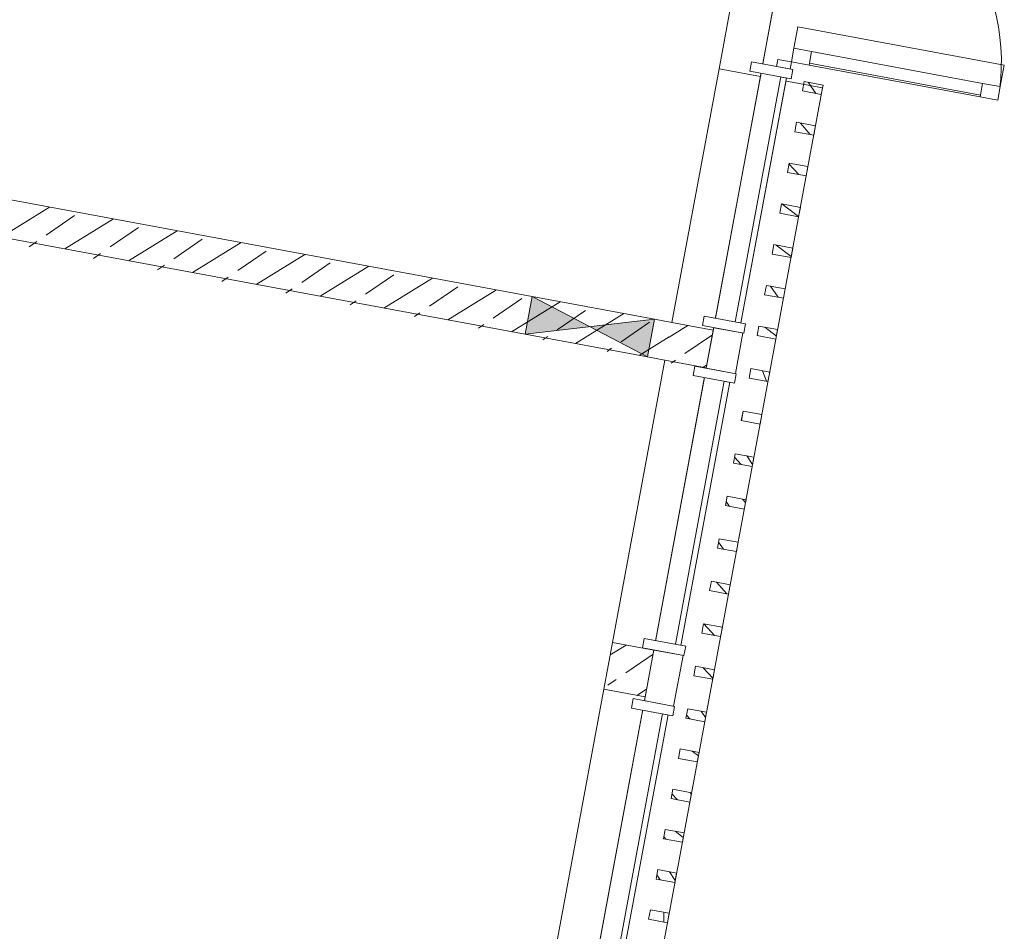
# Model space of a CAD drawing. Header units: metres. Extents: x 0 to 60282398, y -11592309 to 5708004.
# Tile 131 of 136: x 32353398.2 to 32353403.34, y 5707911.95 to 5707916.72. Entities that reach past the tile are written whole.
import ezdxf

# ---------------------------------------------------------------- set-up
doc = ezdxf.new("R2010")
doc.units = ezdxf.units.M
doc.header["$LTSCALE"] = 0.75
doc.set_wipeout_variables(frame=1)
doc.layers.get('0').update_dxf_attribs({"linetype": 'CONTINUOUS'})
for name, color, linetype, lineweight in [('10417023$0$#9_002_GES I Übersicht Erdgeschoss_1_101_Wand Aussen.A', 7, 'CONTINUOUS', 25), ('10417023$0$#9_002_GES I Übersicht Erdgeschoss_1_115_Außentüren', 7, 'CONTINUOUS', 25), ('10417023$0$#9_002_GES I Übersicht Erdgeschoss_1_Neubau_102_Wand Innen.A', 7, 'CONTINUOUS', 25), ('10417023$0$#9_002_GES I Übersicht Erdgeschoss_1_Neubau_104_Decken.A', 7, 'CONTINUOUS', 25), ('10417023$0$#9_002_GES I Übersicht Erdgeschoss_1_Neubau_110_Pfosten-Riegel.A', 7, 'CONTINUOUS', 25), ('10417023$0$#9_002_GES I Übersicht Erdgeschoss_1_Neubau_201_Aussenwandbekleidu', 7, 'CONTINUOUS', 25), ('10417023$0$Keine', 7, 'CONTINUOUS', 13)]:
    doc.layers.add(name, color=color, linetype=linetype, lineweight=lineweight)
pattern_1 = [(44.99999999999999, (0, 0), (-0.1697056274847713, 0.1697056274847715), []), (44.99999999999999, (-0.08485281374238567, 0.08485281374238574), (-0.1697056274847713, 0.1697056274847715), [0.18, -0.05999999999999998])]
pattern_2 = [(134.9999999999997, (0, 0), (0.1060660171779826, 0.1060660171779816), []), (134.9999999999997, (-0.03535533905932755, -0.0353553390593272), (0.1060660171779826, 0.1060660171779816), [])]

# ---------------------------------------------------------------- blocks, each defined once
blk = doc.blocks.new('10417023$0$#9_MKO_LP5_ARC_GES_UP_00_002_P_G_modell (3D)')
at = {"layer": '10417023$0$#9_002_GES I Übersicht Erdgeschoss_1_101_Wand Aussen.A', "linetype": 'Continuous', "lineweight": 5, "true_color": 0xff0000}
h = blk.add_hatch(dxfattribs=at)
h.set_pattern_fill('#9_BETON__STAHLBETON_0001', color=1, style=0, pattern_type=2)
h.set_pattern_definition(pattern_1)
h.paths.add_polyline_path([(-32353442.724228, -5707795.480584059), (-32353442.50422793, -5707795.480584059), (-32353442.50422799, -5707795.280569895), (-32353442.724228, -5707795.280569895)])
h = blk.add_hatch(dxfattribs=at)
h.set_pattern_fill('#9_BETON__STAHLBETON_0001', color=1, style=0, pattern_type=2)
h.set_pattern_definition(pattern_1)
h.paths.add_polyline_path([(-32353442.724228, -5707797.229579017), (-32353442.50422795, -5707797.229579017), (-32353442.50422795, -5707796.980584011), (-32353442.724228, -5707796.980584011)])
at = {"layer": '10417023$0$#9_002_GES I Übersicht Erdgeschoss_1_Neubau_102_Wand Innen.A', "linetype": 'Continuous', "lineweight": 5, "true_color": 0xff0000}
h = blk.add_hatch(dxfattribs=at)
h.set_pattern_fill('#9_BETON__STAHLBETON_0001', color=1, style=0, pattern_type=2)
h.set_pattern_definition(pattern_1)
h.paths.add_polyline_path([(-32353447.40456539, -5707795.480391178), (-32353442.724228, -5707795.479639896), (-32353442.724228, -5707795.279639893), (-32353447.40457762, -5707795.280391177)])
at = {"layer": '10417023$0$#9_002_GES I Übersicht Erdgeschoss_1_101_Wand Aussen.A', "color": 1, "linetype": 'Continuous', "lineweight": 13, "true_color": 0xff0000}
for p, q in [((-32353442.72422865, -5707793.930570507), (-32353442.72422865, -5707791.530570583)), ((-32353442.72422865, -5707795.2805692), (-32353442.72422865, -5707793.930570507)), ((-32353442.72422865, -5707795.2805692), (-32353442.50422839, -5707795.2805692)), ((-32353442.72422865, -5707795.480583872), (-32353442.50422839, -5707795.480583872)), ((-32353442.72422865, -5707796.980584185), (-32353442.72422865, -5707795.480583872)), ((-32353442.50422839, -5707796.980584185), (-32353442.50422839, -5707795.480583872)), ((-32353442.72422865, -5707796.980584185), (-32353442.50422839, -5707796.980584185)), ((-32353442.72422865, -5707797.229579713), (-32353442.50422839, -5707797.229579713)), ((-32353442.72422865, -5707807.119575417), (-32353442.72422865, -5707797.229579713)), ((-32353442.50422839, -5707807.119575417), (-32353442.50422839, -5707797.229579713))]:
    blk.add_line(p, q, dxfattribs=at)
at = {"layer": '10417023$0$#9_002_GES I Übersicht Erdgeschoss_1_101_Wand Aussen.A', "color": 1, "linetype": 'Continuous', "lineweight": 18, "true_color": 0xff0000}
for p, q in [((-32353442.72422865, -5707795.2805692), (-32353442.50422839, -5707795.2805692)), ((-32353442.504228, -5707795.48058406), (-32353442.504228, -5707795.280569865)), ((-32353442.72422865, -5707795.480583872), (-32353442.50422839, -5707795.480583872)), ((-32353442.72422865, -5707796.980584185), (-32353442.50422839, -5707796.980584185)), ((-32353442.724228, -5707796.98058406), (-32353442.724228, -5707797.229578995)), ((-32353442.504228, -5707797.229578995), (-32353442.504228, -5707796.98058406)), ((-32353442.72422865, -5707797.229579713), (-32353442.50422839, -5707797.229579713))]:
    blk.add_line(p, q, dxfattribs=at)
at = {"layer": '10417023$0$#9_002_GES I Übersicht Erdgeschoss_1_Neubau_102_Wand Innen.A', "color": 1, "linetype": 'Continuous', "lineweight": 18, "true_color": 0xff0000}
for p, q in [((-32353443.46677815, -5707795.279759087), (-32353446.3328976, -5707795.280219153)), ((-32353442.81677818, -5707795.279654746), (-32353443.46677815, -5707795.279759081)), ((-32353442.724228, -5707795.279639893), (-32353442.81677818, -5707795.27965475)), ((-32353446.33286552, -5707795.48021915), (-32353443.46674607, -5707795.479759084)), ((-32353443.46674607, -5707795.479759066), (-32353442.8167461, -5707795.479654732)), ((-32353442.8167461, -5707795.479654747), (-32353442.724228, -5707795.479639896))]:
    blk.add_line(p, q, dxfattribs=at)
at = {"layer": '10417023$0$#9_002_GES I Übersicht Erdgeschoss_1_Neubau_102_Wand Innen.A', "color": 1, "linetype": 'Continuous', "lineweight": 13, "true_color": 0xff0000}
for p, q in [((-32353443.46677815, -5707795.279759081), (-32353443.46674607, -5707795.479759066)), ((-32353443.46677752, -5707795.279759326), (-32353442.81674644, -5707795.479654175)), ((-32353443.46674576, -5707795.47975956), (-32353442.8167782, -5707795.279655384)), ((-32353442.8167461, -5707795.479654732), (-32353442.81677818, -5707795.279654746))]:
    blk.add_line(p, q, dxfattribs=at)
at = {"layer": '10417023$0$#9_002_GES I Übersicht Erdgeschoss_1_Neubau_102_Wand Innen.A', "color": 1, "linetype": 'Continuous', "true_color": 0xff0000}
for points in [[(-32353443.46677815, -5707795.279759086), (-32353443.46674607, -5707795.479759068), (-32353443.14176212, -5707795.379706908)], [(-32353442.81677818, -5707795.279654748), (-32353443.14176212, -5707795.379706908), (-32353442.81674609, -5707795.479654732)]]:
    blk.add_solid(points, dxfattribs=at)
at = {"layer": '10417023$0$#9_002_GES I Übersicht Erdgeschoss_1_Neubau_104_Decken.A', "color": 1, "linetype": 'Continuous', "lineweight": 13, "true_color": 0xff0000, "flags": 128}
for points in [[(-32353468.9644006, -5707812.749292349), (-32353468.96423227, -5707810.39957689), (-32353468.96423227, -5707807.119576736), (-32353468.96423227, -5707797.22957689), (-32353468.96423227, -5707790.55957689), (-32353454.47117382, -5707790.55957689), (-32353442.504228, -5707790.559574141), (-32353442.504228, -5707812.74957689)], [(-32353460.539228, -5707797.304576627), (-32353468.96423227, -5707797.304576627), (-32353468.96423227, -5707810.39957689), (-32353464.33422799, -5707810.39957689), (-32353464.33422799, -5707812.749576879), (-32353442.50422801, -5707812.74957689), (-32353442.504228, -5707790.55957689), (-32353451.27397855, -5707790.559574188), (-32353451.27397855, -5707797.22957689), (-32353452.624228, -5707797.22957689), (-32353452.624228, -5707807.119576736), (-32353460.539228, -5707807.119576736)]]:
    blk.add_lwpolyline(points, close=True, dxfattribs=at)
at = {"color": 1, "linetype": 'Continuous', "lineweight": 5, "true_color": 0xff0000}
for points, layer in [([(-32353442.265228, -5707793.754565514), (-32353442.265228, -5707793.826565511), (-32353441.356227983, -5707793.826565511), (-32353441.356227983, -5707793.754565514)], '10417023$0$#9_002_GES I Übersicht Erdgeschoss_1_115_Außentüren'), ([(-32353442.174227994, -5707799.924573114), (-32353442.174227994, -5707793.929565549), (-32353442.374227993, -5707793.929565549), (-32353442.374227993, -5707799.924573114)], '10417023$0$#9_002_GES I Übersicht Erdgeschoss_1_Neubau_201_Aussenwandbekleidu')]:
    blk.add_wipeout(points, dxfattribs=at).dxf.layer = layer
at = {"layer": '10417023$0$#9_002_GES I Übersicht Erdgeschoss_1_Neubau_201_Aussenwandbekleidu', "linetype": 'Continuous', "lineweight": 5, "true_color": 0xff0000}
h = blk.add_hatch(dxfattribs=at)
h.set_pattern_fill('#9_METALL__STAHL_0001', color=1, style=0, pattern_type=2)
h.set_pattern_definition(pattern_2)
h.paths.add_polyline_path([(-32353442.17422829, -5707793.965571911), (-32353442.17422869, -5707793.915571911), (-32353442.27422869, -5707793.915572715), (-32353442.27422829, -5707793.965572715)])
h = blk.add_hatch(dxfattribs=at)
h.set_pattern_fill('#9_METALL__STAHL_0001', color=1, style=0, pattern_type=2)
h.set_pattern_definition(pattern_2)
h.paths.add_polyline_path([(-32353442.17422829, -5707794.182238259), (-32353442.17422869, -5707794.13223826), (-32353442.27422869, -5707794.132239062), (-32353442.27422829, -5707794.182239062)])
h = blk.add_hatch(dxfattribs=at)
h.set_pattern_fill('#9_METALL__STAHL_0001', color=1, style=0, pattern_type=2)
h.set_pattern_definition(pattern_2)
h.paths.add_polyline_path([(-32353442.17422829, -5707794.398904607), (-32353442.17422869, -5707794.348904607), (-32353442.27422869, -5707794.34890541), (-32353442.27422829, -5707794.39890541)])
h = blk.add_hatch(dxfattribs=at)
h.set_pattern_fill('#9_METALL__STAHL_0001', color=1, style=0, pattern_type=2)
h.set_pattern_definition(pattern_2)
h.paths.add_polyline_path([(-32353442.17422829, -5707794.615570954), (-32353442.17422869, -5707794.565570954), (-32353442.27422869, -5707794.565571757), (-32353442.27422829, -5707794.615571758)])
h = blk.add_hatch(dxfattribs=at)
h.set_pattern_fill('#9_METALL__STAHL_0001', color=1, style=0, pattern_type=2)
h.set_pattern_definition(pattern_2)
h.paths.add_polyline_path([(-32353442.17422829, -5707794.832237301), (-32353442.17422869, -5707794.782237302), (-32353442.27422869, -5707794.782238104), (-32353442.27422829, -5707794.832238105)])
h = blk.add_hatch(dxfattribs=at)
h.set_pattern_fill('#9_METALL__STAHL_0001', color=1, style=0, pattern_type=2)
h.set_pattern_definition(pattern_2)
h.paths.add_polyline_path([(-32353442.17422829, -5707795.04890365), (-32353442.17422869, -5707794.998903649), (-32353442.27422869, -5707794.998904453), (-32353442.27422829, -5707795.048904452)])
h = blk.add_hatch(dxfattribs=at)
h.set_pattern_fill('#9_METALL__STAHL_0001', color=1, style=0, pattern_type=2)
h.set_pattern_definition(pattern_2)
h.paths.add_polyline_path([(-32353442.17422829, -5707795.265569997), (-32353442.17422869, -5707795.215569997), (-32353442.27422869, -5707795.2155708), (-32353442.27422829, -5707795.2655708)])
h = blk.add_hatch(dxfattribs=at)
h.set_pattern_fill('#9_METALL__STAHL_0001', color=1, style=0, pattern_type=2)
h.set_pattern_definition(pattern_2)
h.paths.add_polyline_path([(-32353442.17422829, -5707795.49157101), (-32353442.17422869, -5707795.441571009), (-32353442.27422869, -5707795.441571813), (-32353442.27422829, -5707795.491571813)])
h = blk.add_hatch(dxfattribs=at)
h.set_pattern_fill('#9_METALL__STAHL_0001', color=1, style=0, pattern_type=2)
h.set_pattern_definition(pattern_2)
h.paths.add_polyline_path([(-32353442.17422829, -5707795.717572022), (-32353442.17422869, -5707795.667572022), (-32353442.27422869, -5707795.667572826), (-32353442.27422829, -5707795.717572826)])
h = blk.add_hatch(dxfattribs=at)
h.set_pattern_fill('#9_METALL__STAHL_0001', color=1, style=0, pattern_type=2)
h.set_pattern_definition(pattern_2)
h.paths.add_polyline_path([(-32353442.17422829, -5707795.943573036), (-32353442.17422869, -5707795.893573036), (-32353442.27422869, -5707795.893573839), (-32353442.27422829, -5707795.943573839)])
h = blk.add_hatch(dxfattribs=at)
h.set_pattern_fill('#9_METALL__STAHL_0001', color=1, style=0, pattern_type=2)
h.set_pattern_definition(pattern_2)
h.paths.add_polyline_path([(-32353442.17422829, -5707796.169574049), (-32353442.17422869, -5707796.119574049), (-32353442.27422869, -5707796.119574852), (-32353442.27422829, -5707796.169574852)])
h = blk.add_hatch(dxfattribs=at)
h.set_pattern_fill('#9_METALL__STAHL_0001', color=1, style=0, pattern_type=2)
h.set_pattern_definition(pattern_2)
h.paths.add_polyline_path([(-32353442.17422829, -5707796.395575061), (-32353442.17422869, -5707796.345575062), (-32353442.27422869, -5707796.345575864), (-32353442.27422829, -5707796.395575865)])
h = blk.add_hatch(dxfattribs=at)
h.set_pattern_fill('#9_METALL__STAHL_0001', color=1, style=0, pattern_type=2)
h.set_pattern_definition(pattern_2)
h.paths.add_polyline_path([(-32353442.17422829, -5707796.621576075), (-32353442.17422869, -5707796.571576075), (-32353442.27422869, -5707796.571576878), (-32353442.27422829, -5707796.621576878)])
h = blk.add_hatch(dxfattribs=at)
h.set_pattern_fill('#9_METALL__STAHL_0001', color=1, style=0, pattern_type=2)
h.set_pattern_definition(pattern_2)
h.paths.add_polyline_path([(-32353442.17422829, -5707796.847577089), (-32353442.17422869, -5707796.797577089), (-32353442.27422869, -5707796.797577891), (-32353442.27422829, -5707796.847577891)])
h = blk.add_hatch(dxfattribs=at)
h.set_pattern_fill('#9_METALL__STAHL_0001', color=1, style=0, pattern_type=2)
h.set_pattern_definition(pattern_2)
h.paths.add_polyline_path([(-32353442.17422829, -5707797.073578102), (-32353442.17422869, -5707797.023578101), (-32353442.27422869, -5707797.023578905), (-32353442.27422829, -5707797.073578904)])
h = blk.add_hatch(dxfattribs=at)
h.set_pattern_fill('#9_METALL__STAHL_0001', color=1, style=0, pattern_type=2)
h.set_pattern_definition(pattern_2)
h.paths.add_polyline_path([(-32353442.17422829, -5707797.299579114), (-32353442.17422869, -5707797.249579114), (-32353442.27422869, -5707797.249579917), (-32353442.27422829, -5707797.299579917)])
h = blk.add_hatch(dxfattribs=at)
h.set_pattern_fill('#9_METALL__STAHL_0001', color=1, style=0, pattern_type=2)
h.set_pattern_definition(pattern_2)
h.paths.add_polyline_path([(-32353442.17422829, -5707797.513308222), (-32353442.17422869, -5707797.463308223), (-32353442.27422869, -5707797.463309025), (-32353442.27422829, -5707797.513309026)])
h = blk.add_hatch(dxfattribs=at)
h.set_pattern_fill('#9_METALL__STAHL_0001', color=1, style=0, pattern_type=2)
h.set_pattern_definition(pattern_2)
h.paths.add_polyline_path([(-32353442.17422829, -5707797.727037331), (-32353442.17422869, -5707797.67703733), (-32353442.27422869, -5707797.677038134), (-32353442.27422829, -5707797.727038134)])
h = blk.add_hatch(dxfattribs=at)
h.set_pattern_fill('#9_METALL__STAHL_0001', color=1, style=0, pattern_type=2)
h.set_pattern_definition(pattern_2)
h.paths.add_polyline_path([(-32353442.17422829, -5707797.940766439), (-32353442.17422869, -5707797.890766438), (-32353442.27422869, -5707797.890767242), (-32353442.27422829, -5707797.940767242)])
h = blk.add_hatch(dxfattribs=at)
h.set_pattern_fill('#9_METALL__STAHL_0001', color=1, style=0, pattern_type=2)
h.set_pattern_definition(pattern_2)
h.paths.add_polyline_path([(-32353442.17422829, -5707798.154495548), (-32353442.17422869, -5707798.104495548), (-32353442.27422869, -5707798.104496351), (-32353442.27422829, -5707798.15449635)])
h = blk.add_hatch(dxfattribs=at)
h.set_pattern_fill('#9_METALL__STAHL_0001', color=1, style=0, pattern_type=2)
h.set_pattern_definition(pattern_2)
h.paths.add_polyline_path([(-32353442.17422829, -5707798.368224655), (-32353442.17422869, -5707798.318224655), (-32353442.27422869, -5707798.318225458), (-32353442.27422829, -5707798.368225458)])
at = {"layer": '10417023$0$#9_002_GES I Übersicht Erdgeschoss_1_115_Außentüren', "color": 1, "linetype": 'Continuous', "lineweight": 13, "true_color": 0xff0000}
for p, q in [((-32353442.26522854, -5707793.754564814), (-32353441.35622791, -5707793.754564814)), ((-32353442.26522854, -5707793.816565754), (-32353441.35622791, -5707793.816565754)), ((-32353442.26522854, -5707793.826565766), (-32353441.35622791, -5707793.826565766))]:
    blk.add_line(p, q, dxfattribs=at)
at = {"layer": '10417023$0$#9_002_GES I Übersicht Erdgeschoss_1_115_Außentüren', "color": 1, "linetype": 'Continuous', "lineweight": 13, "true_color": 0xff0000, "flags": 128}
blk.add_lwpolyline([(-32353442.265228, -5707793.754565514), (-32353441.35622799, -5707793.754565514), (-32353441.35622799, -5707793.826565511), (-32353442.265228, -5707793.826565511)], close=True, dxfattribs=at)
at = {"layer": '10417023$0$#9_002_GES I Übersicht Erdgeschoss_1_115_Außentüren', "color": 1, "linetype": 'Continuous', "lineweight": 13, "true_color": 0xff0000}
blk.add_arc((-32353442.359228, -5707793.826565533), 1.097000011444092, 2.988596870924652e-07, 89.99999960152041, dxfattribs=at)
at = {"layer": '10417023$0$#9_002_GES I Übersicht Erdgeschoss_1_Neubau_201_Aussenwandbekleidu', "color": 1, "linetype": 'Continuous', "lineweight": 13, "true_color": 0xff0000}
for p, q in [((-32353442.374228, -5707793.92956555), (-32353442.174228, -5707793.92956555)), ((-32353442.374228, -5707793.92956555), (-32353442.374228, -5707799.924573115)), ((-32353442.174228, -5707799.924573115), (-32353442.174228, -5707793.92956555))]:
    blk.add_line(p, q, dxfattribs=at)
at = {"layer": '10417023$0$#9_002_GES I Übersicht Erdgeschoss_1_Neubau_201_Aussenwandbekleidu', "color": 1, "linetype": 'Continuous', "lineweight": 13, "true_color": 0xff0000, "flags": 128}
for points in [[(-32353442.17422829, -5707793.965571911), (-32353442.27422829, -5707793.965572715), (-32353442.27422869, -5707793.915572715), (-32353442.17422869, -5707793.915571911)], [(-32353442.17422829, -5707794.182238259), (-32353442.27422829, -5707794.182239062), (-32353442.27422869, -5707794.132239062), (-32353442.17422869, -5707794.13223826)], [(-32353442.17422829, -5707794.398904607), (-32353442.27422829, -5707794.39890541), (-32353442.27422869, -5707794.34890541), (-32353442.17422869, -5707794.348904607)], [(-32353442.17422829, -5707794.615570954), (-32353442.27422829, -5707794.615571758), (-32353442.27422869, -5707794.565571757), (-32353442.17422869, -5707794.565570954)], [(-32353442.17422829, -5707794.832237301), (-32353442.27422829, -5707794.832238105), (-32353442.27422869, -5707794.782238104), (-32353442.17422869, -5707794.782237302)], [(-32353442.17422829, -5707795.04890365), (-32353442.27422829, -5707795.048904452), (-32353442.27422869, -5707794.998904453), (-32353442.17422869, -5707794.998903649)], [(-32353442.17422829, -5707795.265569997), (-32353442.27422829, -5707795.2655708), (-32353442.27422869, -5707795.2155708), (-32353442.17422869, -5707795.215569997)], [(-32353442.17422829, -5707795.49157101), (-32353442.27422829, -5707795.491571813), (-32353442.27422869, -5707795.441571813), (-32353442.17422869, -5707795.441571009)], [(-32353442.17422829, -5707795.717572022), (-32353442.27422829, -5707795.717572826), (-32353442.27422869, -5707795.667572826), (-32353442.17422869, -5707795.667572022)], [(-32353442.17422829, -5707795.943573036), (-32353442.27422829, -5707795.943573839), (-32353442.27422869, -5707795.893573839), (-32353442.17422869, -5707795.893573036)], [(-32353442.17422829, -5707796.169574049), (-32353442.27422829, -5707796.169574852), (-32353442.27422869, -5707796.119574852), (-32353442.17422869, -5707796.119574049)], [(-32353442.17422829, -5707796.395575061), (-32353442.27422829, -5707796.395575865), (-32353442.27422869, -5707796.345575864), (-32353442.17422869, -5707796.345575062)], [(-32353442.17422829, -5707796.621576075), (-32353442.27422829, -5707796.621576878), (-32353442.27422869, -5707796.571576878), (-32353442.17422869, -5707796.571576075)], [(-32353442.17422829, -5707796.847577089), (-32353442.27422829, -5707796.847577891), (-32353442.27422869, -5707796.797577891), (-32353442.17422869, -5707796.797577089)], [(-32353442.17422829, -5707797.073578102), (-32353442.27422829, -5707797.073578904), (-32353442.27422869, -5707797.023578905), (-32353442.17422869, -5707797.023578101)], [(-32353442.17422829, -5707797.299579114), (-32353442.27422829, -5707797.299579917), (-32353442.27422869, -5707797.249579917), (-32353442.17422869, -5707797.249579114)], [(-32353442.17422829, -5707797.513308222), (-32353442.27422829, -5707797.513309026), (-32353442.27422869, -5707797.463309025), (-32353442.17422869, -5707797.463308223)], [(-32353442.17422829, -5707797.727037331), (-32353442.27422829, -5707797.727038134), (-32353442.27422869, -5707797.677038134), (-32353442.17422869, -5707797.67703733)], [(-32353442.17422829, -5707797.940766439), (-32353442.27422829, -5707797.940767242), (-32353442.27422869, -5707797.890767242), (-32353442.17422869, -5707797.890766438)], [(-32353442.17422829, -5707798.154495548), (-32353442.27422829, -5707798.15449635), (-32353442.27422869, -5707798.104496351), (-32353442.17422869, -5707798.104495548)], [(-32353442.17422829, -5707798.368224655), (-32353442.27422829, -5707798.368225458), (-32353442.27422869, -5707798.318225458), (-32353442.17422869, -5707798.318224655)]]:
    blk.add_lwpolyline(points, close=True, dxfattribs=at)
at = {"color": 1, "linetype": 'Continuous', "lineweight": 5, "true_color": 0xff0000}
for points, layer in [([(-32353442.359228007, -5707793.754565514), (-32353442.359228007, -5707793.826565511), (-32353442.265228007, -5707793.826565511), (-32353442.265228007, -5707793.754565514)], '10417023$0$#9_002_GES I Übersicht Erdgeschoss_1_115_Außentüren'), ([(-32353441.356227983, -5707793.754565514), (-32353441.356227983, -5707793.826565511), (-32353441.262227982, -5707793.826565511), (-32353441.262227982, -5707793.754565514)], '10417023$0$#9_002_GES I Übersicht Erdgeschoss_1_115_Außentüren'), ([(-32353442.349227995, -5707795.481998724), (-32353442.349227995, -5707795.265570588), (-32353442.41922799, -5707795.265570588), (-32353442.41922799, -5707795.481998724)], '10417023$0$#9_002_GES I Übersicht Erdgeschoss_1_Neubau_110_Pfosten-Riegel.A'), ([(-32353442.369227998, -5707796.949574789), (-32353442.369227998, -5707795.511998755), (-32353442.399227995, -5707795.511998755), (-32353442.399227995, -5707796.949574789)], '10417023$0$#9_002_GES I Übersicht Erdgeschoss_1_Neubau_110_Pfosten-Riegel.A'), ([(-32353442.349227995, -5707797.249579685), (-32353442.349227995, -5707796.979574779), (-32353442.419227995, -5707796.979574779), (-32353442.419227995, -5707797.249579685)], '10417023$0$#9_002_GES I Übersicht Erdgeschoss_1_Neubau_110_Pfosten-Riegel.A'), ([(-32353442.369227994, -5707798.551954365), (-32353442.369227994, -5707797.279579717), (-32353442.39922799, -5707797.279579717), (-32353442.39922799, -5707798.551954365)], '10417023$0$#9_002_GES I Übersicht Erdgeschoss_1_Neubau_110_Pfosten-Riegel.A')]:
    blk.add_wipeout(points, dxfattribs=at).dxf.layer = layer
at = {"layer": '10417023$0$#9_002_GES I Übersicht Erdgeschoss_1_115_Außentüren', "color": 1, "linetype": 'Continuous', "lineweight": 13, "true_color": 0xff0000, "flags": 128}
blk.add_lwpolyline([(-32353441.26234814, -5707793.754565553), (-32353441.26234814, -5707793.640096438), (-32353442.35953347, -5707793.640096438), (-32353442.35953347, -5707793.754565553)], dxfattribs=at)
for points in [[(-32353442.359228, -5707793.754565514), (-32353442.265228, -5707793.754565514), (-32353442.265228, -5707793.826565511), (-32353442.359228, -5707793.826565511)], [(-32353441.35622799, -5707793.754565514), (-32353441.26222799, -5707793.754565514), (-32353441.26222799, -5707793.826565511), (-32353441.35622799, -5707793.826565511)]]:
    blk.add_lwpolyline(points, close=True, dxfattribs=at)
at = {"layer": '10417023$0$#9_002_GES I Übersicht Erdgeschoss_1_Neubau_110_Pfosten-Riegel.A', "color": 1, "linetype": 'Continuous', "lineweight": 13, "true_color": 0xff0000}
for p, q in [((-32353442.34922748, -5707795.265569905), (-32353442.34922748, -5707795.481998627)), ((-32353442.34922748, -5707796.979575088), (-32353442.34922748, -5707797.249579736))]:
    blk.add_line(p, q, dxfattribs=at)
at = {"layer": '10417023$0$#9_002_GES I Übersicht Erdgeschoss_1_Neubau_110_Pfosten-Riegel.A', "color": 1, "linetype": 'Continuous', "lineweight": 13, "true_color": 0xff0000, "flags": 128}
for points in [[(-32353442.369228, -5707796.94957479), (-32353442.399228, -5707796.94957479), (-32353442.399228, -5707795.511998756), (-32353442.369228, -5707795.511998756)], [(-32353442.369228, -5707798.551954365), (-32353442.399228, -5707798.551954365), (-32353442.399228, -5707797.279579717), (-32353442.369228, -5707797.279579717)]]:
    blk.add_lwpolyline(points, close=True, dxfattribs=at)
at = {"color": 1, "linetype": 'Continuous', "lineweight": 5, "true_color": 0xff0000}
blk.add_wipeout([(-32353442.419228, -5707797.249579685), (-32353442.419228, -5707796.979574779), (-32353442.504227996, -5707796.979574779), (-32353442.504227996, -5707797.249579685)], dxfattribs=at).dxf.layer = '10417023$0$#9_002_GES I Übersicht Erdgeschoss_1_Neubau_110_Pfosten-Riegel.A'
at = {"layer": '10417023$0$#9_002_GES I Übersicht Erdgeschoss_1_Neubau_110_Pfosten-Riegel.A', "color": 1, "linetype": 'Continuous', "lineweight": 13, "true_color": 0xff0000}
for p, q in [((-32353442.50422839, -5707797.249579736), (-32353442.50422839, -5707796.979575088)), ((-32353442.50422839, -5707796.979575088), (-32353442.41922757, -5707796.979575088)), ((-32353442.41922757, -5707797.249579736), (-32353442.50422839, -5707797.249579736))]:
    blk.add_line(p, q, dxfattribs=at)
at = {"color": 1, "linetype": 'Continuous', "lineweight": 5, "true_color": 0xff0000}
blk.add_wipeout([(-32353442.359228, -5707793.864565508), (-32353442.359228, -5707793.826565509), (-32353442.431227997, -5707793.826565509), (-32353442.431227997, -5707793.864565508)], dxfattribs=at).dxf.layer = '10417023$0$#9_002_GES I Übersicht Erdgeschoss_1_115_Außentüren'
at = {"layer": '10417023$0$#9_002_GES I Übersicht Erdgeschoss_1_115_Außentüren', "color": 1, "linetype": 'Continuous', "lineweight": 13, "true_color": 0xff0000, "flags": 128}
blk.add_lwpolyline([(-32353442.359228, -5707793.864565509), (-32353442.359228, -5707793.826565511), (-32353442.431228, -5707793.826565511), (-32353442.431228, -5707793.864565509)], close=True, dxfattribs=at)
at = {"color": 1, "linetype": 'Continuous', "lineweight": 5, "true_color": 0xff0000}
for points in [[(-32353442.344228, -5707796.9295747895), (-32353442.564228, -5707796.9295747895), (-32353442.564228, -5707796.979574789), (-32353442.344228, -5707796.979574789)], [(-32353442.344228, -5707797.249579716), (-32353442.564228, -5707797.249579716), (-32353442.564228, -5707797.299579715), (-32353442.344228, -5707797.299579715)]]:
    blk.add_wipeout(points, dxfattribs=at).dxf.layer = '10417023$0$#9_002_GES I Übersicht Erdgeschoss_1_Neubau_110_Pfosten-Riegel.A'
at = {"layer": '10417023$0$#9_002_GES I Übersicht Erdgeschoss_1_Neubau_110_Pfosten-Riegel.A', "color": 1, "linetype": 'Continuous', "lineweight": 13, "true_color": 0xff0000, "flags": 128}
for points in [[(-32353442.344228, -5707796.92957479), (-32353442.344228, -5707796.97957479), (-32353442.564228, -5707796.97957479), (-32353442.564228, -5707796.92957479)], [(-32353442.344228, -5707797.249579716), (-32353442.344228, -5707797.299579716), (-32353442.564228, -5707797.299579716), (-32353442.564228, -5707797.249579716)]]:
    blk.add_lwpolyline(points, close=True, dxfattribs=at)
at = {"color": 1, "linetype": 'Continuous', "lineweight": 5, "true_color": 0xff0000}
blk.add_wipeout([(-32353442.344227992, -5707793.91456551), (-32353442.344227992, -5707793.864565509), (-32353442.564227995, -5707793.864565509), (-32353442.564227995, -5707793.914565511)], dxfattribs=at).dxf.layer = '10417023$0$#9_002_GES I Übersicht Erdgeschoss_1_115_Außentüren'
at = {"layer": '10417023$0$#9_002_GES I Übersicht Erdgeschoss_1_101_Wand Aussen.A', "color": 1, "linetype": 'Continuous', "lineweight": 13, "true_color": 0xff0000}
for p, q in [((-32353442.50422839, -5707793.930570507), (-32353442.50422839, -5707791.530570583)), ((-32353442.72422865, -5707793.930570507), (-32353442.50422839, -5707793.930570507)), ((-32353442.72422865, -5707793.930570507), (-32353442.50422839, -5707793.930570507)), ((-32353442.50422839, -5707795.2805692), (-32353442.50422839, -5707793.930570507))]:
    blk.add_line(p, q, dxfattribs=at)
at = {"layer": '10417023$0$#9_002_GES I Übersicht Erdgeschoss_1_115_Außentüren', "color": 1, "linetype": 'Continuous', "lineweight": 13, "true_color": 0xff0000, "flags": 128}
blk.add_lwpolyline([(-32353442.344228, -5707793.91456551), (-32353442.344228, -5707793.864565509), (-32353442.564228, -5707793.86456551), (-32353442.564228, -5707793.914565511)], close=True, dxfattribs=at)
at = {"color": 1, "linetype": 'Continuous', "lineweight": 5, "true_color": 0xff0000}
for points in [[(-32353442.369227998, -5707795.2355705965), (-32353442.369227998, -5707793.894565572), (-32353442.399228, -5707793.894565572), (-32353442.399228, -5707795.2355705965)], [(-32353442.419228, -5707795.481998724), (-32353442.419228, -5707795.265570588), (-32353442.504228, -5707795.265570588), (-32353442.504228, -5707795.481998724)]]:
    blk.add_wipeout(points, dxfattribs=at).dxf.layer = '10417023$0$#9_002_GES I Übersicht Erdgeschoss_1_Neubau_110_Pfosten-Riegel.A'
at = {"layer": '10417023$0$#9_002_GES I Übersicht Erdgeschoss_1_Neubau_110_Pfosten-Riegel.A', "color": 1, "linetype": 'Continuous', "lineweight": 13, "true_color": 0xff0000}
for p, q in [((-32353442.50422839, -5707795.481998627), (-32353442.50422839, -5707795.265569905)), ((-32353442.50422839, -5707795.265569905), (-32353442.41922757, -5707795.265569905)), ((-32353442.41922757, -5707795.481998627), (-32353442.50422839, -5707795.481998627))]:
    blk.add_line(p, q, dxfattribs=at)
at = {"layer": '10417023$0$#9_002_GES I Übersicht Erdgeschoss_1_Neubau_110_Pfosten-Riegel.A', "color": 1, "linetype": 'Continuous', "lineweight": 13, "true_color": 0xff0000, "flags": 128}
blk.add_lwpolyline([(-32353442.369228, -5707795.235570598), (-32353442.399228, -5707795.235570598), (-32353442.399228, -5707793.894565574), (-32353442.369228, -5707793.894565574)], close=True, dxfattribs=at)
at = {"color": 1, "linetype": 'Continuous', "lineweight": 5, "true_color": 0xff0000}
for points in [[(-32353442.344228, -5707793.864565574), (-32353442.564228, -5707793.864565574), (-32353442.564228, -5707793.914565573), (-32353442.344228, -5707793.914565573)], [(-32353442.344228, -5707795.215570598), (-32353442.564228, -5707795.215570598), (-32353442.564228, -5707795.265570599), (-32353442.344228, -5707795.265570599)], [(-32353442.344228, -5707795.481998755), (-32353442.564228, -5707795.481998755), (-32353442.564228, -5707795.531998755), (-32353442.344228, -5707795.531998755)]]:
    blk.add_wipeout(points, dxfattribs=at).dxf.layer = '10417023$0$#9_002_GES I Übersicht Erdgeschoss_1_Neubau_110_Pfosten-Riegel.A'
at = {"layer": '10417023$0$#9_002_GES I Übersicht Erdgeschoss_1_Neubau_110_Pfosten-Riegel.A', "color": 1, "linetype": 'Continuous', "lineweight": 13, "true_color": 0xff0000, "flags": 128}
for points in [[(-32353442.344228, -5707793.864565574), (-32353442.344228, -5707793.914565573), (-32353442.564228, -5707793.914565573), (-32353442.564228, -5707793.864565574)], [(-32353442.344228, -5707795.215570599), (-32353442.344228, -5707795.265570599), (-32353442.564228, -5707795.265570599), (-32353442.564228, -5707795.215570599)], [(-32353442.344228, -5707795.481998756), (-32353442.344228, -5707795.531998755), (-32353442.564228, -5707795.531998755), (-32353442.564228, -5707795.481998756)]]:
    blk.add_lwpolyline(points, close=True, dxfattribs=at)
blk = doc.blocks.new('10417023$0$2_MKO_LP5_LAN_GES_UP_00_002_V_A (3D)')
at = {"layer": '10417023$0$Keine'}
blk.add_blockref('10417023$0$#9_MKO_LP5_ARC_GES_UP_00_002_P_G_modell (3D)', (0, 0), dxfattribs=at)
blk = doc.blocks.new('10417023')
at = {"layer": '10417023$0$Keine', "rotation": 349.4819372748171}
blk.add_blockref('10417023$0$2_MKO_LP5_LAN_GES_UP_00_002_V_A (3D)', (65205154.93137175, 5413829.557758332), dxfattribs=at)

msp = doc.modelspace()

# ---------------------------------------------------------------- block references
msp.add_blockref('10417023', (0, 0))

doc.saveas('drawing.dxf')
